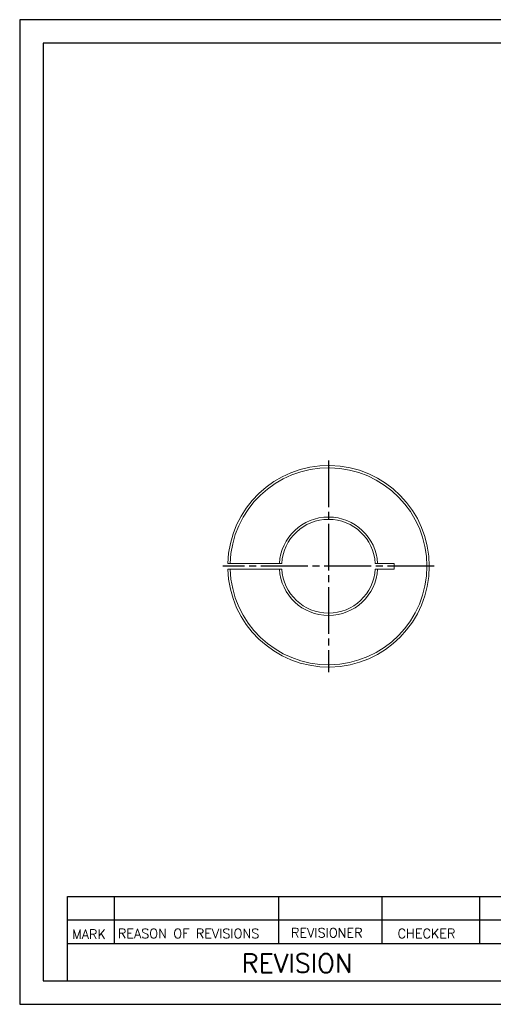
# Model space of a CAD drawing. Extents: x 10 to 307, y 10 to 220.
# Tile 1 of 3: x 10 to 111, y 10 to 220. Entities that reach past the tile are written whole.
import ezdxf

# ---------------------------------------------------------------- set-up
doc = ezdxf.new("R2010")
doc.units = 0
doc.header["$LTSCALE"] = 0.5
doc.header["$MEASUREMENT"] = 0
doc.linetypes.add('CENTER', pattern=[27, 20, -2, 3, -2])
doc.layers.get('0').update_dxf_attribs({"linetype": 'CONTINUOUS'})
doc.styles.get("Standard").update_dxf_attribs({"font": 'romans.shx', "bigfont": 'whgtxt.shx'})

msp = doc.modelspace()

# ---------------------------------------------------------------- linework, layer by layer
for p, q in [((307, 220), (10, 220)), ((10, 220), (10, 10)), ((302, 215), (15, 215)), ((15, 215), (15, 15)), ((20.1963, 15), (20.1963, 33)), ((20.1963, 33), (125, 33)), ((30.1963, 33), (30.1963, 23)), ((65.2416, 33), (65.2416, 23)), ((87.2739, 33), (87.2739, 23)), ((108.0991, 33), (108.0991, 23)), ((20.1963, 28), (125, 28)), ((20.1963, 23), (125, 23)), ((15, 15), (302, 15)), ((10, 10), (307, 10))]:
    msp.add_line(p, q)
at = {"color": 1, "linetype": 'CENTER'}
for p, q in [((75.9016, 126.0028), (75.9016, 80.8528)), ((98.4766, 103.4278), (53.3433, 103.4278))]:
    msp.add_line(p, q, dxfattribs=at)
at = {"color": 7, "linetype": 'Continuous', "lineweight": 15}
for p, q in [((54.9106, 104.0278), (54.4104, 104.0278)), ((54.9106, 104.0278), (65.4192, 104.0278)), ((65.92, 104.0278), (65.4192, 104.0278)), ((86.3848, 104.0278), (85.884, 104.0278)), ((86.3848, 104.0278), (89.902, 104.0278)), ((89.902, 104.0278), (89.902, 102.8278)), ((54.4104, 102.8278), (54.9106, 102.8278)), ((65.4192, 102.8278), (54.9106, 102.8278)), ((65.4192, 102.8278), (65.92, 102.8278)), ((85.884, 102.8278), (86.3848, 102.8278)), ((89.902, 102.8278), (86.3848, 102.8278))]:
    msp.add_line(p, q, dxfattribs=at)
for radius, start, end in [(21.5, 181.59916, 178.40084), (21, 181.637245, 178.362755), (10.5, 3.275829, 176.724171), (10, 3.439813, 176.560187), (21.5, 181.59916, 0), (10.5, 183.275829, 356.724171), (10, 183.439813, 356.560187)]:
    msp.add_arc((75.902, 103.4278), radius, start, end, dxfattribs=at)

# ---------------------------------------------------------------- texts
for s, height, p in [('MARK', 2, (21.1824, 23.9345)), ('REASON OF REVISIONS', 2, (30.9592, 24.0975)), ('REVISIONER', 2, (67.9048, 24.2605)), ('CHECKER', 2, (90.6455, 24.0975)), ('REVISION', 4, (57.354, 16.762))]:
    msp.add_text(s, height=height).set_placement(p)

doc.saveas('drawing.dxf')
